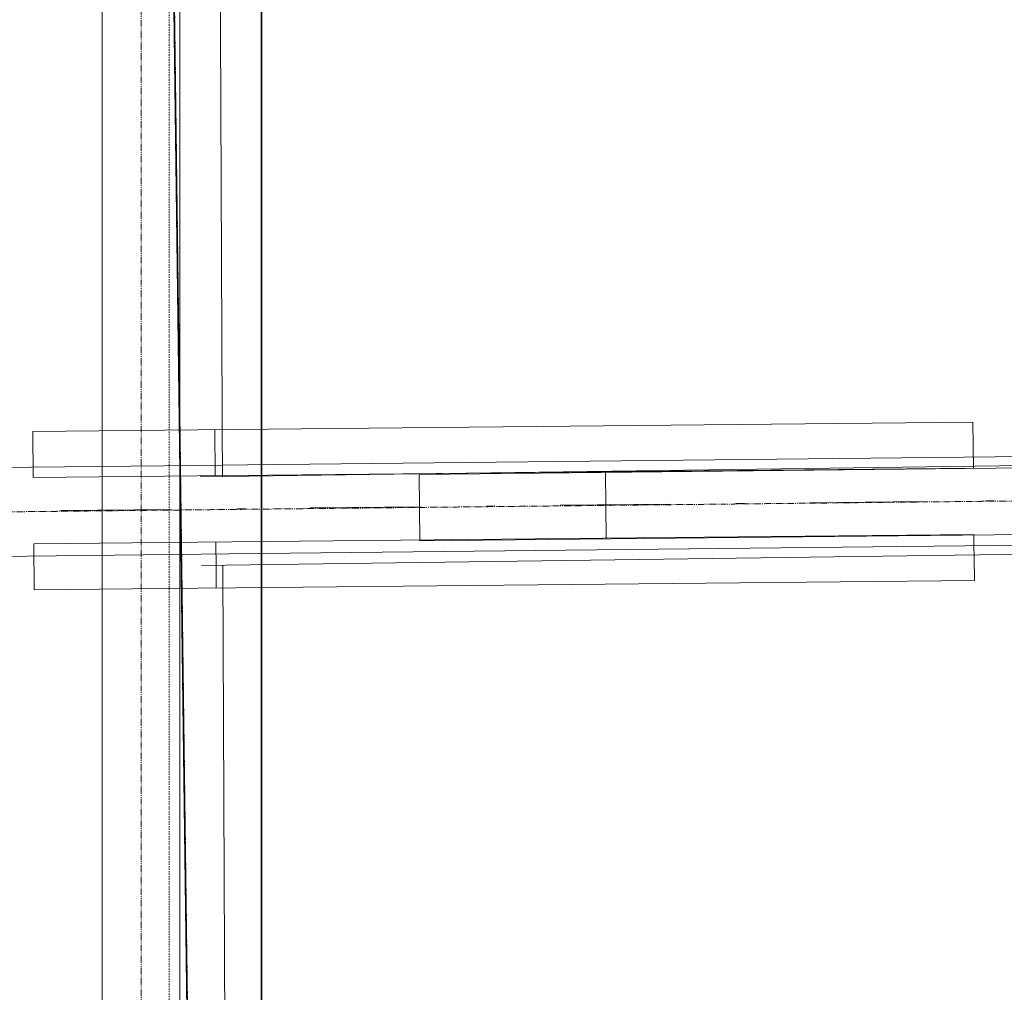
# Model space of a CAD drawing. Header units: millimetres. Extents: x -24674 to 2959, y -2716 to 20653.
# Tile 98 of 161: x -10872 to -9098, y 10495 to 12247. Entities that reach past the tile are written whole.
import ezdxf

# ---------------------------------------------------------------- set-up
doc = ezdxf.new("R2010")
doc.units = ezdxf.units.MM
doc.header["$MEASUREMENT"] = 0
for name, pattern in [('Telekomunikacni vodic', [9.25, 3, -0.75, 3, -0.75, 0.125, -0.75, 0.125, -0.75]), ('Wipeout_Contour', [1000, 0, -1000]), ('Čerchovaná', [450, 200, -117.5, 15, -117.5]), ('Čerchovaná S', [3.5, 1.5, -0.85, 0.3, -0.85]), ('Čárkovaná M', [4.5, 2.5, -2])]:
    doc.linetypes.add(name, pattern=pattern)
for name, color, linetype in [('9._POHLED ZÁPADNÍ_1_Konstrukce - krov', 7, 'Continuous'), ('9._POHLED ZÁPADNÍ_1_Konstrukce - nosné', 7, 'Continuous'), ('9._POHLED ZÁPADNÍ_1_TZB - elektroinstalace', 7, 'Continuous'), ('9._POHLED ZÁPADNÍ_1_TZB - VZT', 7, 'Continuous'), ('9._POHLED ZÁPADNÍ_1_Výplně - Povrchové', 7, 'Continuous')]:
    doc.layers.add(name, color=color, linetype=linetype)

msp = doc.modelspace()

# ---------------------------------------------------------------- wipeouts: each hides what was drawn before it
at = {"color": 254, "linetype": 'Wipeout_Contour', "lineweight": 0, "ltscale": 70593.958106}
msp.add_wipeout([(-10986.7, 18366), (-10946.6, 9039), (-10496.6, 9040.9), (-10536.6, 18330.2)], dxfattribs=at).dxf.layer = '9._POHLED ZÁPADNÍ_1_Výplně - Povrchové'

# ---------------------------------------------------------------- next in the draw order: linework, layer by layer
at = {"layer": '9._POHLED ZÁPADNÍ_1_Konstrukce - krov', "color": 8, "linetype": 'Continuous', "lineweight": 13}
for p, q in [((-10723.4, 18630.6), (-10723.4, 8979.5)), ((-10583.4, 18630.6), (-10583.4, 8979.5)), ((-10847.8, 11422.6), (-10848.6, 11505.2)), ((-10845.8, 11220), (-10846.6, 11302.6)), ((-9151.5, 11236.7), (-10845.8, 11220))]:
    msp.add_line(p, q, dxfattribs=at)
at = {"layer": '9._POHLED ZÁPADNÍ_1_Konstrukce - krov', "color": 251, "linetype": 'Čerchovaná S', "lineweight": 13, "true_color": 0x6a6a6a}
msp.add_line((-10653.4, 18630.6), (-10653.4, 8979.5), dxfattribs=at)
at = {"layer": '9._POHLED ZÁPADNÍ_1_Konstrukce - nosné', "color": 251, "linetype": 'Continuous', "lineweight": 20, "true_color": 0x6a6a6a, "flags": 128}
msp.add_lwpolyline([(-10496.6, 9040.9), (-10536.6, 18330.2)], dxfattribs=at)
at = {"layer": '9._POHLED ZÁPADNÍ_1_TZB - VZT', "color": 122, "linetype": 'Čárkovaná M', "lineweight": 13, "true_color": 0x00d59f}
msp.add_line((-10602.9, 15960.3), (-10602.9, 8558.8), dxfattribs=at)

# ---------------------------------------------------------------- next in the draw order: wipeouts: each hides what was drawn before it
at = {"color": 254, "linetype": 'Wipeout_Contour', "lineweight": 0, "ltscale": 53984.774254}
msp.add_wipeout([(-10544.7, 11263.5), (-772.3, 11397.9), (-772.3, 11558), (-10546.9, 11423.5)], dxfattribs=at).dxf.layer = '9._POHLED ZÁPADNÍ_1_Výplně - Povrchové'

# ---------------------------------------------------------------- next in the draw order: linework, layer by layer
at = {"layer": '9._POHLED ZÁPADNÍ_1_Konstrukce - krov', "color": 8, "linetype": 'Continuous', "lineweight": 13}
for p, q in [((-10959.5, 11439.7), (-593.5, 11551.8)), ((-10848.6, 11505.2), (-9154.3, 11522)), ((-9154.3, 11522), (-9153.5, 11439.4)), ((-9154.3, 11522), (-9153.5, 11439.4)), ((-10520.6, 11508.5), (-10519.8, 11425.8)), ((-10152.2, 11428), (-7845.7, 11453)), ((-9153.5, 11439.4), (-10847.8, 11422.6)), ((-10150.9, 11308), (-10152.2, 11428)), ((-9816.4, 11431.7), (-9815.1, 11311.7)), ((-10957.7, 11279.7), (-591.7, 11391.8)), ((-7844.4, 11333), (-10150.9, 11308)), ((-10846.6, 11302.6), (-9152.3, 11319.4)), ((-10518.6, 11305.8), (-10517.8, 11223.2)), ((-9152.3, 11319.4), (-9151.5, 11236.7)), ((-9152.3, 11319.4), (-9151.5, 11236.7))]:
    msp.add_line(p, q, dxfattribs=at)
at = {"layer": '9._POHLED ZÁPADNÍ_1_Konstrukce - krov', "color": 251, "linetype": 'Čerchovaná S', "lineweight": 13, "true_color": 0x6a6a6a}
msp.add_line((-10958.6, 11359.7), (-592.6, 11471.8), dxfattribs=at)
at = {"layer": '9._POHLED ZÁPADNÍ_1_Konstrukce - krov', "color": 8, "linetype": 'Čerchovaná', "lineweight": 13}
msp.add_line((-11248.3, 11358), (-4128.8, 11433), dxfattribs=at)
at = {"layer": '9._POHLED ZÁPADNÍ_1_Konstrukce - nosné', "color": 251, "linetype": 'Continuous', "lineweight": 20, "true_color": 0x6a6a6a, "flags": 128}
for points in [[(-772.3, 11558), (-10546.9, 11423.5)], [(-10544.7, 11263.5), (-772.3, 11397.9)]]:
    msp.add_lwpolyline(points, dxfattribs=at)
at = {"layer": '9._POHLED ZÁPADNÍ_1_TZB - elektroinstalace', "color": 92, "linetype": 'Continuous', "lineweight": 35, "true_color": 0x00d700}
msp.add_line((-10436.4, 15969.4), (-10436.4, 8567.9), dxfattribs=at)
at = {"layer": '9._POHLED ZÁPADNÍ_1_TZB - elektroinstalace', "color": 92, "linetype": 'Continuous', "lineweight": 35, "true_color": 0x00d700, "flags": 128}
msp.add_lwpolyline([(-6574.3, 18086.5), (-10672.3, 18327.6), (-10547.3, 8702.6), (-14797.3, 9327.6)], dxfattribs=at)
at = {"layer": '9._POHLED ZÁPADNÍ_1_TZB - elektroinstalace', "color": 92, "linetype": 'Telekomunikacni vodic', "lineweight": 35, "true_color": 0x00d700, "flags": 128}
msp.add_lwpolyline([(-6797.3, 17952.6), (-6797.3, 18099.7), (-10672.3, 18327.6), (-10547.3, 8702.6), (-10922.3, 8757.7), (-10922.3, 8399.8)], dxfattribs=at)

doc.saveas('drawing.dxf')
